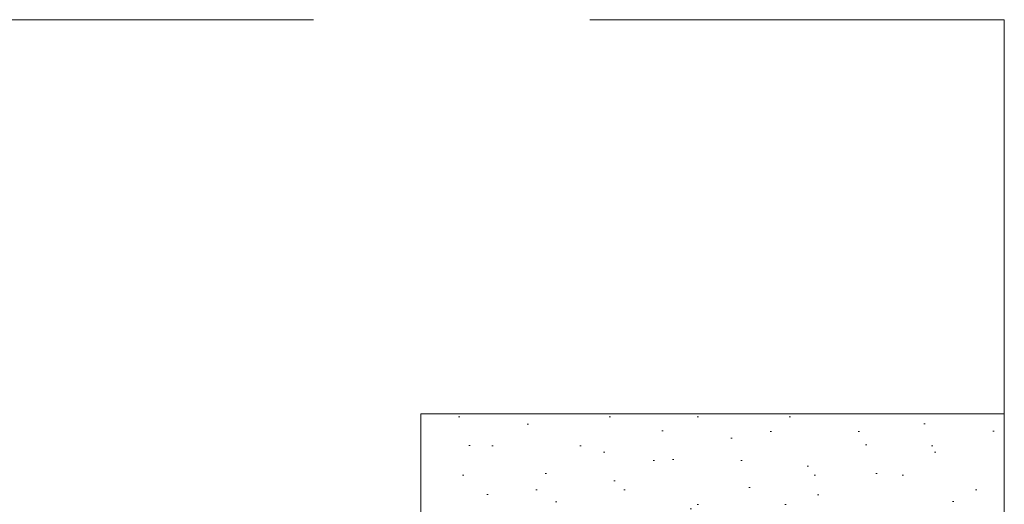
# Paper-space layout 'AD-02 DETAL MONTAŻU DRZWI' of a CAD drawing. Header units: millimetres. Extents: x 0 to 594, y 0 to 550.
# Tile 55 of 99: x 261 to 289, y 233 to 247. Entities that reach past the tile are written whole.
import ezdxf
from ezdxf.xclip import XClip

# ---------------------------------------------------------------- set-up
doc = ezdxf.new("R2010")
doc.units = ezdxf.units.MM
doc.header["$MEASUREMENT"] = 0
doc.header["$XCLIPFRAME"] = 0
doc.linetypes.add('przerywama detal', pattern=[120, 80, -40])
doc.layers.add('A_stolarka', color=7, linetype='Continuous')
doc.layers.add('A_stolarka_Nr_pióra__10', color=7, linetype='Continuous', lineweight=13, true_color=0x4b4b4b)

# ---------------------------------------------------------------- blocks, each defined once
blk = doc.blocks.new('Rysunek_2_2', base_point=(-46914.584, -27095.2))
at = {"layer": 'A_stolarka', "linetype": 'Continuous', "lineweight": 0, "true_color": 0x4b4b4b}
h = blk.add_hatch(dxfattribs=at)
h.set_pattern_fill('TYNK1_2_0002', color=251, style=0, pattern_type=2)
h.set_pattern_definition([(45, (-46914.5838, -27091.2), (-1.272792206, 1.272792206), [0, -1.2, 0, -1.8]), (110, (-46910.5838, -27091.2), (1.69144672, 0.61563626), [0, -0.88, 0, -1.52])])
h.paths.add_polyline_path([(275.544, 232.735), (289.43, 232.735), (289.43, 235.735), (272.542, 235.735), (272.542, 218.856), (272.959, 218.856), (272.959, 219.056), (273.159, 219.056), (273.159, 218.856), (275.544, 218.856)])
at = {"layer": 'A_stolarka_Nr_pióra__10', "color": 251, "linetype": 'przerywama detal', "lineweight": 13, "ltscale": 0.2, "true_color": 0x4b4b4b}
for p, q in [((229.43, 247.152), (289.43, 247.152)), ((289.43, 247.152), (289.43, 187.152))]:
    blk.add_line(p, q, dxfattribs=at)
at = {"layer": 'A_stolarka_Nr_pióra__10', "color": 251, "linetype": 'Continuous', "lineweight": 13, "ltscale": 0.2, "true_color": 0x4b4b4b, "flags": 128}
blk.add_lwpolyline([(275.544, 232.735), (275.544, 218.856), (273.159, 218.856), (273.159, 219.056), (272.959, 219.056), (272.959, 218.856), (272.542, 218.856), (272.542, 235.735), (289.43, 235.735), (289.43, 232.735)], close=True, dxfattribs=at)

psp = doc.layouts.new('AD-02 DETAL MONTAŻU DRZWI')

# ---------------------------------------------------------------- block references
at = {"color": 37, "linetype": 'Continuous', "lineweight": 5, "true_color": 0x656532}
ref = psp.add_blockref('Rysunek_2_2', (-46914.584, -27095.2), dxfattribs=at)
XClip(ref).set_block_clipping_path([(33.2101829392, 4.9001792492), (292.97782874, 254.0652997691)])

doc.saveas('drawing.dxf')
